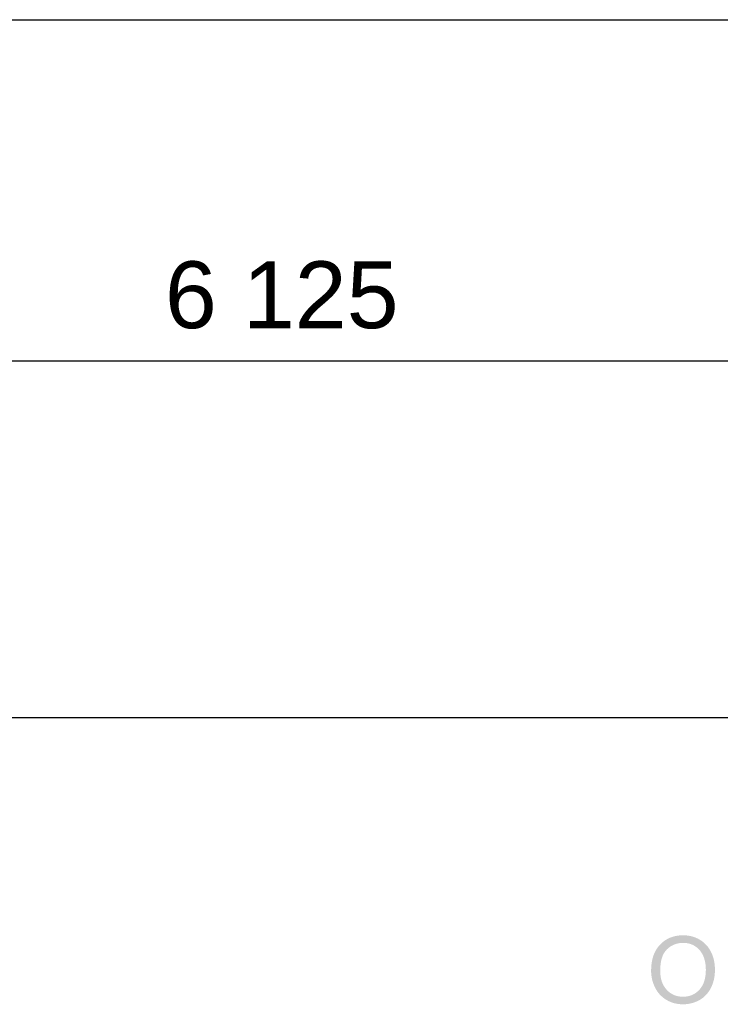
# Model space of a CAD drawing. Extents: x -12025 to 39812, y -28775 to 12.
# Tile 56 of 90: x 27483 to 29054, y -24945 to -22735. Entities that reach past the tile are written whole.
import ezdxf

# ---------------------------------------------------------------- set-up
doc = ezdxf.new("R2010")
doc.units = 0
doc.header["$MEASUREMENT"] = 0
doc.layers.add('OÚ Dukovany půdorys kóty 1NP', color=7, linetype='Continuous')
doc.styles.add('Arial', font='txt')

# ---------------------------------------------------------------- blocks, each defined once
blk = doc.blocks.new('(3)')
at = {"linetype": 'Continuous'}
h = blk.add_hatch(color=154, dxfattribs=at)
edge = h.paths.add_edge_path()
edge.add_spline(control_points=[(0, -82), (0, -57.2), (6.7, -37.7), (20, -23.6)], knot_values=[0, 0, 0, 0, 1, 1, 1, 1], degree=3, periodic=0)
edge.add_spline(control_points=[(20, -23.6), (33.4, -9.6), (50.6, -2.6), (71.7, -2.6)], knot_values=[0, 0, 0, 0, 1, 1, 1, 1], degree=3, periodic=0)
edge.add_spline(control_points=[(71.7, -2.6), (85.5, -2.6), (98, -5.9), (109.1, -12.5)], knot_values=[0, 0, 0, 0, 1, 1, 1, 1], degree=3, periodic=0)
edge.add_spline(control_points=[(109.1, -12.5), (120.2, -19.1), (128.6, -28.3), (134.5, -40.1)], knot_values=[0, 0, 0, 0, 1, 1, 1, 1], degree=3, periodic=0)
edge.add_spline(control_points=[(134.5, -40.1), (140.3, -51.9), (143.2, -65.3), (143.2, -80.3)], knot_values=[0, 0, 0, 0, 1, 1, 1, 1], degree=3, periodic=0)
edge.add_spline(control_points=[(143.2, -80.3), (143.2, -95.5), (140.1, -109.1), (134, -121)], knot_values=[0, 0, 0, 0, 1, 1, 1, 1], degree=3, periodic=0)
edge.add_spline(control_points=[(134, -121), (127.9, -133), (119.2, -142.1), (108, -148.3)], knot_values=[0, 0, 0, 0, 1, 1, 1, 1], degree=3, periodic=0)
edge.add_spline(control_points=[(108, -148.3), (96.7, -154.4), (84.6, -157.5), (71.6, -157.5)], knot_values=[0, 0, 0, 0, 1, 1, 1, 1], degree=3, periodic=0)
edge.add_spline(control_points=[(71.6, -157.5), (57.5, -157.5), (44.9, -154.1), (33.8, -147.3)], knot_values=[0, 0, 0, 0, 1, 1, 1, 1], degree=3, periodic=0)
edge.add_spline(control_points=[(33.8, -147.3), (22.7, -140.5), (14.3, -131.2), (8.6, -119.4)], knot_values=[0, 0, 0, 0, 1, 1, 1, 1], degree=3, periodic=0)
edge.add_spline(control_points=[(8.6, -119.4), (2.9, -107.6), (0, -95.2), (0, -82)], knot_values=[0, 0, 0, 0, 1, 1, 1, 1], degree=3, periodic=0)
edge.add_spline(control_points=[(0, -82), (0, -82), (0, -82), (0, -82)], knot_values=[0, 0, 0, 0, 1, 1, 1, 1], degree=3, periodic=0)
edge.add_spline(control_points=[(0, -82), (0, -82), (0, -82.3), (0, -82.3)], knot_values=[0, 0, 0, 0, 1, 1, 1, 1], degree=3, periodic=0)
edge.add_spline(control_points=[(0, -82.3), (0, -82.3), (20.4, -82.3), (20.4, -82.3)], knot_values=[0, 0, 0, 0, 1, 1, 1, 1], degree=3, periodic=0)
edge.add_spline(control_points=[(20.4, -82.3), (20.4, -100.4), (25.3, -114.6), (35, -125)], knot_values=[0, 0, 0, 0, 1, 1, 1, 1], degree=3, periodic=0)
edge.add_spline(control_points=[(35, -125), (44.7, -135.4), (56.9, -140.5), (71.5, -140.5)], knot_values=[0, 0, 0, 0, 1, 1, 1, 1], degree=3, periodic=0)
edge.add_spline(control_points=[(71.5, -140.5), (86.4, -140.5), (98.7, -135.3), (108.3, -124.8)], knot_values=[0, 0, 0, 0, 1, 1, 1, 1], degree=3, periodic=0)
edge.add_spline(control_points=[(108.3, -124.8), (118, -114.3), (122.8, -99.4), (122.8, -80.2)], knot_values=[0, 0, 0, 0, 1, 1, 1, 1], degree=3, periodic=0)
edge.add_spline(control_points=[(122.8, -80.2), (122.8, -68), (120.7, -57.4), (116.6, -48.3)], knot_values=[0, 0, 0, 0, 1, 1, 1, 1], degree=3, periodic=0)
edge.add_spline(control_points=[(116.6, -48.3), (112.5, -39.2), (106.4, -32.1), (98.5, -27.1)], knot_values=[0, 0, 0, 0, 1, 1, 1, 1], degree=3, periodic=0)
edge.add_spline(control_points=[(98.5, -27.1), (90.6, -22.1), (81.7, -19.6), (71.8, -19.6)], knot_values=[0, 0, 0, 0, 1, 1, 1, 1], degree=3, periodic=0)
edge.add_spline(control_points=[(71.8, -19.6), (57.8, -19.6), (45.7, -24.4), (35.6, -34.1)], knot_values=[0, 0, 0, 0, 1, 1, 1, 1], degree=3, periodic=0)
edge.add_spline(control_points=[(35.6, -34.1), (25.5, -43.7), (20.4, -59.8), (20.4, -82.3)], knot_values=[0, 0, 0, 0, 1, 1, 1, 1], degree=3, periodic=0)
edge.add_spline(control_points=[(20.4, -82.3), (20.4, -82.3), (20.4, -82.3), (20.4, -82.3)], knot_values=[0, 0, 0, 0, 1, 1, 1, 1], degree=3, periodic=0)
edge.add_spline(control_points=[(20.4, -82.3), (20.4, -82.3), (0, -82.3), (0, -82.3)], knot_values=[0, 0, 0, 0, 1, 1, 1, 1], degree=3, periodic=0)
edge.add_spline(control_points=[(0, -82.3), (0, -82.3), (0, -82), (0, -82)], knot_values=[0, 0, 0, 0, 1, 1, 1, 1], degree=3, periodic=0)
edge.add_spline(control_points=[(0, -82), (0, -82), (0, -82), (0, -82)], knot_values=[0, 0, 0, 0, 1, 1, 1, 1], degree=3, periodic=0)

msp = doc.modelspace()

# ---------------------------------------------------------------- linework, layer by layer
at = {"layer": 'OÚ Dukovany půdorys kóty 1NP', "color": 1, "linetype": 'Continuous'}
for p, q in [((24557.6, -22735.2), (29556, -22735.2)), ((25002.5, -23501.2), (31127.2, -23501.2))]:
    msp.add_line(p, q, dxfattribs=at)
at = {"layer": 'OÚ Dukovany půdorys kóty 1NP', "color": 154, "linetype": 'Continuous'}
msp.add_line((16327.6, -24301.2), (31997.2, -24301.2), dxfattribs=at)

# ---------------------------------------------------------------- block references
msp.add_blockref('(3)', (28899.1, -24787.6), dxfattribs=at)

# ---------------------------------------------------------------- texts
at = {"layer": 'OÚ Dukovany půdorys kóty 1NP', "color": 1, "linetype": 'Continuous', "style": 'Arial'}
msp.add_text('6\xa0125', height=150, dxfattribs=at).set_placement((27808.4, -23427.6))

doc.saveas('drawing.dxf')
